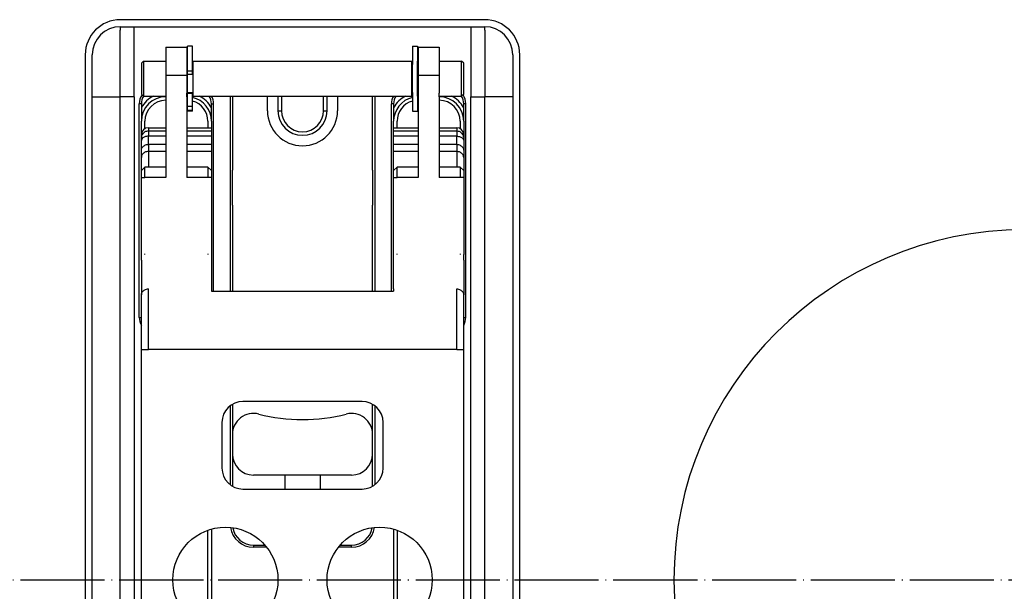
# Model space of a CAD drawing. Extents: x -1763 to 4575, y -3429 to 1051.
# Tile 39 of 174: x -143 to -3, y -1723 to -1642. Entities that reach past the tile are written whole.
import ezdxf

# ---------------------------------------------------------------- set-up
doc = ezdxf.new("R2010")
doc.units = 0
doc.linetypes.add('DOT_CENTER', pattern=[14, 12, -1, 0, -1])
doc.layers.get('0').update_dxf_attribs({"linetype": 'CONTINUOUS'})
doc.layers.add('1', color=7, linetype='CONTINUOUS')

# ---------------------------------------------------------------- blocks, each defined once
blk = doc.blocks.new('HEADPLATE_TSK', base_point=(-401.37, -2707.76))
at = {"layer": '1', "color": 1, "linetype": 'DOT_CENTER'}
blk.add_line((348.15, -1721.88), (-238.12, -1721.88), dxfattribs=at)
blk = doc.blocks.new('DOWEL_PIN_5X22DIN6325__668', base_point=(-93, -1668.38))
at = {"color": 1, "linetype": 'CONTINUOUS'}
blk.add_line((-93, -1663.38), (-93, -1668.38), dxfattribs=at)
blk = doc.blocks.new('NEEDLE_BEARING_0509_2__669', base_point=(-80.5, -1669.38))
at = {"color": 1, "linetype": 'CONTINUOUS'}
for p, q in [((-89.5, -1664.42), (-89.5, -1662.92)), ((-80.5, -1662.92), (-80.5, -1664.42))]:
    blk.add_line(p, q, dxfattribs=at)
blk = doc.blocks.new('DOWEL_PIN_5X22DIN6325__670', base_point=(-113, -1668.38))
at = {"color": 1, "linetype": 'CONTINUOUS'}
blk.add_line((-113, -1668.38), (-113, -1663.38), dxfattribs=at)
blk = doc.blocks.new('NEEDLE_BEARING_0509_4__674', base_point=(-116.5, -1669.38))
at = {"color": 1, "linetype": 'CONTINUOUS'}
for p, q in [((-125.5, -1664.42), (-125.5, -1662.92)), ((-116.5, -1662.92), (-116.5, -1664.42))]:
    blk.add_line(p, q, dxfattribs=at)
blk = doc.blocks.new('BEARING_PARTS__676', base_point=(-80.5, -1781.38))
for name, p in [('NEEDLE_BEARING_0509_4__674', (-116.5, -1669.38)), ('DOWEL_PIN_5X22DIN6325__670', (-113, -1668.38)), ('DOWEL_PIN_5X22DIN6325__668', (-93, -1668.38)), ('NEEDLE_BEARING_0509_2__669', (-80.5, -1669.38))]:
    blk.add_blockref(name, p)
blk = doc.blocks.new('PLATE_E7018-27702__677', base_point=(-73, -1800.88))
at = {"color": 1, "linetype": 'CONTINUOUS'}
for p, q in [((-129, -1642.88), (-129, -1643.38)), ((-129, -1642.88), (-127, -1642.88)), ((-127, -1642.88), (-79, -1642.88)), ((-79, -1642.88), (-77, -1642.88)), ((-77, -1643.38), (-77, -1642.88)), ((-133, -1652.88), (-133, -1646.88)), ((-73, -1646.88), (-73, -1652.88)), ((-122.5, -1652.38), (-122.5, -1652.88)), ((-119.5, -1652.88), (-119.5, -1652.38)), ((-86.5, -1652.38), (-86.5, -1652.88)), ((-83.5, -1652.88), (-83.5, -1652.38)), ((-133, -1663.38), (-133, -1652.88)), ((-73, -1652.88), (-73, -1663.38)), ((-126, -1658.3), (-126, -1656.38)), ((-125.5, -1657.44), (-125.5, -1656.38)), ((-116.5, -1656.38), (-116.5, -1657.3)), ((-116, -1656.38), (-116, -1657.3)), ((-90, -1657.3), (-90, -1656.38)), ((-89.5, -1657.3), (-89.5, -1656.38)), ((-80.5, -1656.38), (-80.5, -1657.44)), ((-80, -1656.38), (-80, -1658.3)), ((-116, -1657.3), (-116, -1657.79)), ((-116, -1657.79), (-116, -1658.52)), ((-90, -1657.79), (-90, -1657.3)), ((-90, -1658.52), (-90, -1657.79)), ((-126, -1658.71), (-126, -1658.3)), ((-126, -1659.12), (-126, -1658.71)), ((-126, -1660.55), (-126, -1659.12)), ((-116, -1658.52), (-116, -1659.69)), ((-90, -1659.69), (-90, -1658.52)), ((-80, -1658.3), (-80, -1658.71)), ((-80, -1658.71), (-80, -1659.12)), ((-80, -1659.12), (-80, -1660.55)), ((-126, -1661.55), (-126, -1660.55)), ((-116, -1659.69), (-116, -1660.69)), ((-116, -1660.69), (-116, -1663.42)), ((-90, -1660.69), (-90, -1659.69)), ((-90, -1663.42), (-90, -1660.69)), ((-80, -1660.55), (-80, -1661.55)), ((-126, -1663.42), (-126, -1661.55)), ((-80, -1661.55), (-80, -1663.42)), ((-133, -1665.38), (-133, -1663.38)), ((-126, -1664.42), (-126, -1663.42)), ((-125.5, -1664.42), (-125.5, -1662.92)), ((-116.5, -1662.92), (-116.5, -1664.42)), ((-116, -1663.42), (-116, -1664.42)), ((-90, -1664.42), (-90, -1663.42)), ((-89.5, -1664.42), (-89.5, -1662.92)), ((-80.5, -1662.92), (-80.5, -1664.42)), ((-80, -1663.42), (-80, -1664.42)), ((-73, -1663.38), (-73, -1665.38)), ((-126, -1668.38), (-126, -1664.42)), ((-116, -1664.42), (-116, -1668.88)), ((-90, -1668.88), (-90, -1664.42)), ((-80, -1664.42), (-80, -1668.38)), ((-133, -1665.88), (-133, -1665.38)), ((-133, -1666.38), (-133, -1665.88)), ((-133, -1668.38), (-133, -1666.38)), ((-73, -1665.38), (-73, -1665.88)), ((-73, -1665.88), (-73, -1666.38)), ((-73, -1666.38), (-73, -1668.38)), ((-133, -1694.88), (-133, -1668.38)), ((-126, -1669.38), (-126, -1668.38)), ((-116, -1668.88), (-116, -1669.88)), ((-90, -1669.88), (-90, -1668.88)), ((-80, -1668.38), (-80, -1669.38)), ((-73, -1668.38), (-73, -1694.88)), ((-126, -1675.29), (-126, -1669.38)), ((-116, -1669.88), (-116, -1675.29)), ((-90, -1675.29), (-90, -1669.88)), ((-80, -1669.38), (-80, -1675.29)), ((-126, -1675.38), (-126, -1675.29)), ((-125.5, -1675.38), (-125.5, -1675.29)), ((-116.5, -1675.29), (-116.5, -1675.38)), ((-116, -1675.29), (-116, -1675.34)), ((-116, -1675.34), (-116, -1675.38)), ((-90, -1675.34), (-90, -1675.29)), ((-90, -1675.38), (-90, -1675.34)), ((-89.5, -1675.38), (-89.5, -1675.29)), ((-80.5, -1675.29), (-80.5, -1675.38)), ((-80, -1675.29), (-80, -1675.38)), ((-133, -1696.88), (-133, -1694.88)), ((-73, -1694.88), (-73, -1696.88)), ((-133, -1697.88), (-133, -1696.88)), ((-73, -1696.88), (-73, -1697.88)), ((-133, -1699.88), (-133, -1697.88)), ((-73, -1697.88), (-73, -1699.88)), ((-133, -1743.88), (-133, -1699.88)), ((-73, -1699.88), (-73, -1743.88))]:
    blk.add_line(p, q, dxfattribs=at)
for centre, radius, start, end in [((-129, -1646.88), 4, 90, 180), ((-77, -1646.88), 4, 0, 90), ((-122.5, -1656.38), 4, 116.2187, 151.045), ((-122.5, -1656.38), 3.5, 90, 180), ((-122.5, -1656.38), 3, 90, 180), ((-119.5, -1656.38), 3.5, 88.3628, 90), ((-119.5, -1656.38), 3, 88.0898, 90), ((-119.5, -1656.38), 4, 76.9971, 78.463), ((-119.5, -1656.38), 3.5, 0, 76.787), ((-119.5, -1656.38), 3, 0, 74.534), ((-119.5, -1656.38), 4, 28.955, 63.7813), ((-86.5, -1656.38), 4, 116.2187, 151.045), ((-86.5, -1656.38), 3.5, 103.213, 180), ((-86.5, -1656.38), 3, 105.466, 180), ((-86.5, -1656.38), 4, 101.537, 103.0029), ((-86.5, -1656.38), 3.5, 90, 91.6372), ((-86.5, -1656.38), 3, 90, 91.9102), ((-83.5, -1656.38), 3.5, 0, 90), ((-83.5, -1656.38), 3, 0, 90), ((-83.5, -1656.38), 4, 28.955, 63.7813)]:
    blk.add_arc(centre, radius, start, end, dxfattribs=at)
blk = doc.blocks.new('PLATE_ASSY_E7018-67702_678', base_point=(-73, -1800.88))
for name, p in [('PLATE_E7018-27702__677', (-73, -1800.88)), ('BEARING_PARTS__676', (-80.5, -1781.38))]:
    blk.add_blockref(name, p)
blk = doc.blocks.new('DOWEL_PIN_5X50_DIN6325_679', base_point=(-100.5, -1736.88))
at = {"color": 1, "linetype": 'CONTINUOUS'}
for p, q in [((-105.5, -1706.88), (-105.5, -1708.88)), ((-100.5, -1706.88), (-100.5, -1708.88)), ((-105.5, -1734.79), (-105.5, -1736.88)), ((-100.5, -1734.79), (-100.5, -1736.88))]:
    blk.add_line(p, q, dxfattribs=at)
blk = doc.blocks.new('LATCH_E7018-21201_2__680', base_point=(-93, -1706.88))
at = {"color": 1, "linetype": 'CONTINUOUS'}
for p, q in [((-113, -1652.79), (-113, -1655.87)), ((-108, -1654.88), (-108, -1652.79)), ((-106.5, -1652.79), (-106.5, -1654.88)), ((-106, -1652.79), (-106, -1654.88)), ((-100, -1654.88), (-100, -1652.79)), ((-99.5, -1654.88), (-99.5, -1652.79)), ((-98, -1652.79), (-98, -1654.88)), ((-93, -1655.97), (-93, -1652.79)), ((-106.5, -1654.88), (-106, -1654.88)), ((-100, -1654.88), (-99.5, -1654.88)), ((-113, -1655.87), (-113, -1663.38)), ((-93, -1663.38), (-93, -1655.97)), ((-113, -1668.38), (-113, -1663.38)), ((-93, -1663.38), (-93, -1668.38)), ((-113, -1668.38), (-113, -1680.62)), ((-93, -1680.62), (-93, -1668.38)), ((-113, -1696.78), (-113, -1697.38)), ((-93, -1697.88), (-93, -1696.78)), ((-113, -1697.38), (-113, -1701.08)), ((-93, -1701.08), (-93, -1697.88)), ((-113, -1701.08), (-113, -1703.88)), ((-93, -1703.88), (-93, -1701.08)), ((-96, -1706.88), (-110, -1706.88))]:
    blk.add_line(p, q, dxfattribs=at)
for centre, radius, start, end in [((-103, -1654.88), 5, 180, 0), ((-103, -1654.88), 3.5, 180, 0), ((-103, -1654.88), 3, 180, 0), ((-110, -1701.08), 3, 75.5225, 180), ((-103, -1673.97), 25, -104.4775, -90), ((-103, -1673.97), 25, -90, -75.5225), ((-96, -1701.08), 3, 0, 104.4775), ((-110, -1703.88), 3, 180, -90), ((-96, -1703.88), 3, -90, 0)]:
    blk.add_arc(centre, radius, start, end, dxfattribs=at)
blk = doc.blocks.new('LOCK_ASSY__682', base_point=(-93, -1794.88))
for name, p in [('LATCH_E7018-21201_2__680', (-93, -1706.88)), ('DOWEL_PIN_5X50_DIN6325_679', (-100.5, -1736.88))]:
    blk.add_blockref(name, p)
blk = doc.blocks.new('LEVER_E7018-25001__683', base_point=(-80, -1766.12))
at = {"color": 1, "linetype": 'CONTINUOUS'}
for p, q in [((-125, -1657.3), (-122.5, -1657.3)), ((-125, -1657.3), (-125, -1657.79)), ((-122.5, -1657.79), (-125, -1657.79)), ((-125, -1657.79), (-125, -1658.52)), ((-119.5, -1657.3), (-116, -1657.3)), ((-116, -1657.79), (-119.5, -1657.79)), ((-116, -1657.3), (-116, -1657.79)), ((-116, -1657.79), (-116, -1658.52)), ((-90, -1657.79), (-90, -1657.3)), ((-90, -1657.3), (-86.5, -1657.3)), ((-90, -1658.52), (-90, -1657.79)), ((-86.5, -1657.79), (-90, -1657.79)), ((-83.5, -1657.3), (-81, -1657.3)), ((-81, -1657.79), (-83.5, -1657.79)), ((-81, -1657.3), (-81, -1657.79)), ((-81, -1657.79), (-81, -1658.52)), ((-126, -1658.71), (-126, -1658.3)), ((-126, -1659.12), (-126, -1658.71)), ((-126, -1660.55), (-126, -1659.12)), ((-122.5, -1658.52), (-125, -1658.52)), ((-125, -1659.69), (-125, -1658.52)), ((-116, -1658.52), (-119.5, -1658.52)), ((-116, -1658.52), (-116, -1659.69)), ((-90, -1659.69), (-90, -1658.52)), ((-86.5, -1658.52), (-90, -1658.52)), ((-81, -1658.52), (-83.5, -1658.52)), ((-81, -1659.69), (-81, -1658.52)), ((-80, -1658.3), (-80, -1658.71)), ((-80, -1658.71), (-80, -1659.12)), ((-80, -1659.12), (-80, -1660.55)), ((-126, -1661.55), (-126, -1660.55)), ((-122.5, -1659.69), (-125, -1659.69)), ((-125, -1659.69), (-125, -1660.69)), ((-122.5, -1660.69), (-125, -1660.69)), ((-125, -1660.69), (-125, -1662.92)), ((-116, -1659.69), (-119.5, -1659.69)), ((-116, -1660.69), (-119.5, -1660.69)), ((-116, -1659.69), (-116, -1660.69)), ((-116, -1660.69), (-116, -1663.42)), ((-90, -1660.69), (-90, -1659.69)), ((-86.5, -1659.69), (-90, -1659.69)), ((-90, -1663.42), (-90, -1660.69)), ((-86.5, -1660.69), (-90, -1660.69)), ((-81, -1659.69), (-83.5, -1659.69)), ((-81, -1660.69), (-83.5, -1660.69)), ((-81, -1659.69), (-81, -1660.69)), ((-81, -1660.69), (-81, -1662.92)), ((-80, -1660.55), (-80, -1661.55)), ((-126, -1663.42), (-126, -1661.55)), ((-80, -1661.55), (-80, -1663.42)), ((-126, -1664.42), (-126, -1663.42)), ((-116, -1663.42), (-116, -1664.42)), ((-90, -1664.42), (-90, -1663.42)), ((-80, -1663.42), (-80, -1664.42)), ((-126, -1668.38), (-126, -1664.42)), ((-116, -1664.42), (-116, -1668.88)), ((-90, -1668.88), (-90, -1664.42)), ((-80, -1664.42), (-80, -1668.38)), ((-126, -1669.38), (-126, -1668.38)), ((-116, -1668.88), (-116, -1669.88)), ((-90, -1669.88), (-90, -1668.88)), ((-80, -1668.38), (-80, -1669.38)), ((-126, -1675.29), (-126, -1669.38)), ((-116, -1669.88), (-116, -1675.29)), ((-90, -1675.29), (-90, -1669.88)), ((-80, -1669.38), (-80, -1675.29)), ((-126, -1675.38), (-126, -1675.29)), ((-126, -1676.21), (-126, -1675.38)), ((-126, -1676.21), (-126, -1681.18)), ((-116, -1675.29), (-116, -1675.34)), ((-116, -1675.34), (-116, -1675.38)), ((-116, -1675.38), (-116, -1680.31)), ((-90, -1675.34), (-90, -1675.29)), ((-90, -1675.38), (-90, -1675.34)), ((-90, -1680.31), (-90, -1675.38)), ((-80, -1675.29), (-80, -1675.38)), ((-80, -1676.21), (-80, -1675.38)), ((-80, -1676.21), (-80, -1681.18)), ((-125, -1688.97), (-125, -1680.31)), ((-116, -1680.31), (-116, -1680.62)), ((-90, -1680.31), (-90, -1680.62)), ((-81, -1688.97), (-81, -1680.31)), ((-126, -1684.38), (-126, -1681.18)), ((-116, -1680.62), (-90, -1680.62)), ((-80, -1684.38), (-80, -1681.18)), ((-126, -1688.97), (-126, -1684.38)), ((-80, -1688.97), (-80, -1684.38)), ((-126, -1688.97), (-125, -1688.97)), ((-126, -1737.29), (-126, -1688.97)), ((-81, -1688.97), (-125, -1688.97)), ((-81, -1688.97), (-80, -1688.97)), ((-80, -1737.29), (-80, -1688.97)), ((-94.5, -1696.38), (-111.5, -1696.38)), ((-114.5, -1699.38), (-114.5, -1705.88)), ((-91.5, -1705.88), (-91.5, -1699.38)), ((-111.5, -1708.88), (-94.5, -1708.88)), ((-111.5, -1734.79), (-94.5, -1734.79)), ((-126, -1748.16), (-126, -1737.29)), ((-114.5, -1737.79), (-114.5, -1744.29)), ((-91.5, -1744.29), (-91.5, -1737.79)), ((-80, -1748.16), (-80, -1737.29)), ((-111.5, -1747.29), (-94.5, -1747.29)), ((-126, -1749.16), (-126, -1748.16)), ((-126, -1754.12), (-126, -1749.16)), ((-80, -1749.16), (-80, -1748.16)), ((-80, -1754.12), (-80, -1749.16)), ((-114, -1766.12), (-92, -1766.12))]:
    blk.add_line(p, q, dxfattribs=at)
for centre in [(-114, -1721.83), (-92, -1721.83)]:
    blk.add_circle(centre, 7.5, dxfattribs=at)
for centre, radius, start, end in [((-125, -1658.3), 1, 90, 180), ((-81, -1658.3), 1, 0, 90), ((-111.5, -1699.38), 3, 90, 180), ((-94.5, -1699.38), 3, 0, 90), ((-111.5, -1705.88), 3, 180, -90), ((-94.5, -1705.88), 3, -90, 0), ((-111.5, -1737.79), 3, 90, 180), ((-94.5, -1737.79), 3, 0, 90), ((-111.5, -1744.29), 3, 180, -90), ((-94.5, -1744.29), 3, -90, 0), ((-114, -1754.12), 12, 180, -90), ((-92, -1754.12), 12, -90, 0)]:
    blk.add_arc(centre, radius, start, end, dxfattribs=at)
for points in [[(-125, -1657.79), (-125.18, -1657.79), (-125.35, -1657.83), (-125.65, -1657.99), (-125.78, -1658.11), (-125.95, -1658.39), (-126, -1658.55), (-126, -1658.71)], [(-80, -1658.71), (-80, -1658.55), (-80.05, -1658.39), (-80.22, -1658.11), (-80.35, -1657.99), (-80.65, -1657.83), (-80.82, -1657.79), (-81, -1657.79)], [(-125, -1658.52), (-125.18, -1658.52), (-125.35, -1658.54), (-125.65, -1658.65), (-125.78, -1658.73), (-125.95, -1658.91), (-126, -1659.02), (-126, -1659.12)], [(-81, -1658.52), (-80.82, -1658.52), (-80.65, -1658.54), (-80.35, -1658.65), (-80.22, -1658.73), (-80.05, -1658.91), (-80, -1659.02), (-80, -1659.12)], [(-126, -1660.55), (-126, -1660.4), (-125.95, -1660.25), (-125.78, -1659.99), (-125.65, -1659.88), (-125.35, -1659.73), (-125.18, -1659.69), (-125, -1659.69)], [(-125, -1660.69), (-125.18, -1660.69), (-125.35, -1660.73), (-125.65, -1660.88), (-125.78, -1660.99), (-125.95, -1661.25), (-126, -1661.4), (-126, -1661.55)], [(-81, -1659.69), (-80.82, -1659.69), (-80.65, -1659.73), (-80.35, -1659.88), (-80.22, -1659.99), (-80.05, -1660.25), (-80, -1660.4), (-80, -1660.55)], [(-80, -1661.55), (-80, -1661.4), (-80.05, -1661.25), (-80.22, -1660.99), (-80.35, -1660.88), (-80.65, -1660.73), (-80.82, -1660.69), (-81, -1660.69)], [(-126, -1681.18), (-126, -1681.03), (-125.95, -1680.88), (-125.78, -1680.61), (-125.65, -1680.5), (-125.35, -1680.35), (-125.18, -1680.31), (-125, -1680.31)], [(-81, -1680.31), (-80.82, -1680.31), (-80.65, -1680.35), (-80.35, -1680.5), (-80.22, -1680.61), (-80.05, -1680.88), (-80, -1681.03), (-80, -1681.18)]]:
    blk.add_open_spline(points, degree=3, knots=[0, 0, 0, 0, 1, 1, 2, 2, 3, 3, 3, 3], dxfattribs=at)
blk = doc.blocks.new('PIN_E7018-23702_2__684', base_point=(-80, -1652.79))
at = {"color": 1, "linetype": 'CONTINUOUS'}
for p, q in [((-126, -1648.09), (-125.7, -1647.79)), ((-126, -1648.09), (-126, -1652.49)), ((-125.7, -1647.79), (-125.7, -1652.79)), ((-125.7, -1647.79), (-122.5, -1647.79)), ((-119.5, -1647.79), (-119.4, -1647.79)), ((-119.4, -1648.29), (-119.4, -1647.79)), ((-118.6, -1648.29), (-118.6, -1647.79)), ((-118.6, -1647.79), (-87.4, -1647.79)), ((-87.4, -1648.29), (-87.4, -1647.79)), ((-86.6, -1647.79), (-86.5, -1647.79)), ((-86.6, -1647.85), (-86.6, -1647.79)), ((-86.6, -1648.03), (-86.6, -1647.85)), ((-86.6, -1648.13), (-86.6, -1648.03)), ((-86.6, -1648.29), (-86.6, -1648.13)), ((-83.5, -1647.79), (-80.3, -1647.79)), ((-80, -1648.09), (-80.3, -1647.79)), ((-80.3, -1652.79), (-80.3, -1647.79)), ((-80, -1652.49), (-80, -1648.09)), ((-119.4, -1648.31), (-119.4, -1648.29)), ((-119.4, -1648.61), (-119.4, -1648.31)), ((-119.4, -1648.88), (-119.4, -1648.61)), ((-119.4, -1649.13), (-119.4, -1648.88)), ((-119.4, -1649.23), (-119.4, -1649.13)), ((-119.4, -1649.26), (-119.4, -1649.23)), ((-119.4, -1649.37), (-119.4, -1649.26)), ((-119.4, -1649.38), (-119.4, -1649.37)), ((-119.4, -1649.54), (-119.4, -1649.38)), ((-119.4, -1649.72), (-119.4, -1649.54)), ((-118.7, -1648.29), (-118.6, -1648.29)), ((-118.6, -1652.29), (-118.6, -1648.29)), ((-87.4, -1648.29), (-87.3, -1648.29)), ((-87.4, -1652.29), (-87.4, -1648.29)), ((-86.6, -1648.32), (-86.6, -1648.29)), ((-86.6, -1648.6), (-86.6, -1648.32)), ((-86.6, -1648.64), (-86.6, -1648.6)), ((-86.6, -1651.94), (-86.6, -1648.64)), ((-119.4, -1651.72), (-119.4, -1649.72)), ((-119.4, -1651.78), (-119.4, -1651.72)), ((-119.4, -1651.81), (-119.4, -1651.78)), ((-119.4, -1651.91), (-119.4, -1651.81)), ((-119.4, -1652.29), (-119.4, -1651.91)), ((-119.4, -1652.29), (-118.6, -1652.29)), ((-119.4, -1652.43), (-119.4, -1652.29)), ((-119.4, -1652.29), (-119.4, -1652.29)), ((-118.6, -1652.79), (-118.6, -1652.29)), ((-87.4, -1652.29), (-87.3, -1652.29)), ((-87.4, -1652.79), (-87.4, -1652.29)), ((-86.6, -1651.98), (-86.6, -1651.94)), ((-86.6, -1652.27), (-86.6, -1651.98)), ((-86.6, -1652.29), (-86.6, -1652.27)), ((-86.6, -1652.45), (-86.6, -1652.29)), ((-126, -1652.49), (-125.7, -1652.79)), ((-125.7, -1652.79), (-122.5, -1652.79)), ((-119.5, -1652.79), (-119.4, -1652.79)), ((-119.4, -1652.79), (-119.4, -1652.43)), ((-118.6, -1652.79), (-87.4, -1652.79)), ((-86.6, -1652.55), (-86.6, -1652.45)), ((-86.6, -1652.73), (-86.6, -1652.55)), ((-86.6, -1652.79), (-86.6, -1652.73)), ((-86.6, -1652.79), (-86.5, -1652.79)), ((-83.5, -1652.79), (-80.3, -1652.79)), ((-80, -1652.49), (-80.3, -1652.79))]:
    blk.add_line(p, q, dxfattribs=at)
blk = doc.blocks.new('RETAIN_RING_DIN6799-4__689', base_point=(-118.7, -1654.94))
at = {"color": 1, "linetype": 'CONTINUOUS'}
for p, q in [((-118.7, -1645.64), (-119.4, -1645.64)), ((-119.4, -1647.79), (-119.4, -1645.64)), ((-118.7, -1648.29), (-118.7, -1645.64)), ((-119.4, -1648.29), (-119.4, -1647.79)), ((-119.4, -1648.31), (-119.4, -1648.29)), ((-119.4, -1648.61), (-119.4, -1648.31)), ((-119.4, -1648.88), (-119.4, -1648.61)), ((-119.4, -1649.13), (-119.4, -1648.88)), ((-119.4, -1649.23), (-119.4, -1649.13)), ((-118.7, -1649.23), (-119.4, -1649.23)), ((-119.4, -1649.26), (-119.4, -1649.23)), ((-119.4, -1649.37), (-119.4, -1649.26)), ((-119.4, -1649.38), (-119.4, -1649.37)), ((-119.4, -1649.54), (-119.4, -1649.38)), ((-119.4, -1649.72), (-119.4, -1649.54)), ((-118.7, -1649.23), (-118.7, -1648.29)), ((-118.7, -1649.72), (-118.7, -1649.23)), ((-118.7, -1649.72), (-119.4, -1649.72)), ((-119.4, -1651.72), (-119.4, -1649.72)), ((-119.4, -1651.78), (-119.4, -1651.72)), ((-119.4, -1651.81), (-119.4, -1651.78)), ((-119.4, -1651.91), (-119.4, -1651.81)), ((-119.4, -1652.29), (-119.4, -1651.91)), ((-119.4, -1652.43), (-119.4, -1652.29)), ((-119.4, -1652.29), (-119.4, -1652.29)), ((-118.7, -1652.43), (-118.7, -1652.29)), ((-118.7, -1652.43), (-119.4, -1652.43)), ((-119.4, -1652.79), (-119.4, -1652.43)), ((-119.4, -1654.29), (-119.4, -1652.79)), ((-118.7, -1654.29), (-118.7, -1652.43)), ((-119.4, -1654.86), (-119.4, -1654.29)), ((-118.7, -1654.29), (-119.4, -1654.29)), ((-119.4, -1654.94), (-119.4, -1654.86)), ((-118.7, -1654.86), (-119.4, -1654.86)), ((-118.7, -1654.94), (-119.4, -1654.94)), ((-118.7, -1654.86), (-118.7, -1654.29)), ((-118.7, -1654.94), (-118.7, -1654.86))]:
    blk.add_line(p, q, dxfattribs=at)
blk = doc.blocks.new('RAIL_E7018-23701_1__690', base_point=(-80, -1766.79))
at = {"color": 1, "linetype": 'CONTINUOUS'}
for p, q in [((-86.5, -1645.79), (-86.5, -1649.79)), ((-86.5, -1645.79), (-83.5, -1645.79)), ((-83.5, -1645.79), (-83.5, -1649.79)), ((-86.5, -1649.79), (-83.5, -1649.79)), ((-86.5, -1649.79), (-86.5, -1652.38)), ((-83.5, -1649.79), (-83.5, -1652.38)), ((-86.5, -1652.38), (-86.5, -1652.88)), ((-83.5, -1652.88), (-83.5, -1652.38)), ((-86.5, -1652.88), (-86.5, -1653.38)), ((-86.5, -1653.38), (-86.5, -1662.92)), ((-83.5, -1652.88), (-83.5, -1653.38)), ((-83.5, -1653.38), (-83.5, -1662.92)), ((-90, -1663.42), (-89.5, -1662.92)), ((-90, -1664.42), (-90, -1663.42)), ((-89.5, -1664.42), (-89.5, -1662.92)), ((-86.5, -1662.92), (-89.5, -1662.92)), ((-86.5, -1662.92), (-86.5, -1664.42)), ((-83.5, -1662.92), (-83.5, -1664.42)), ((-80.5, -1662.92), (-83.5, -1662.92)), ((-80, -1663.42), (-80.5, -1662.92)), ((-80.5, -1662.92), (-80.5, -1664.42)), ((-80, -1663.42), (-80, -1664.42)), ((-90, -1664.42), (-89.5, -1664.42)), ((-90, -1668.88), (-90, -1664.42)), ((-86.5, -1664.42), (-89.5, -1664.42)), ((-80.5, -1664.42), (-83.5, -1664.42)), ((-80, -1664.42), (-80.5, -1664.42)), ((-80, -1664.42), (-80, -1668.38)), ((-90, -1669.88), (-90, -1668.88)), ((-80, -1668.38), (-80, -1669.38)), ((-90, -1675.29), (-90, -1669.88)), ((-80, -1669.38), (-80, -1675.29)), ((-90, -1675.34), (-90, -1675.29)), ((-90, -1675.38), (-90, -1675.34)), ((-90, -1680.31), (-90, -1675.38)), ((-80.5, -1675.29), (-80.5, -1675.38)), ((-80, -1675.29), (-80, -1675.38)), ((-80, -1676.21), (-80, -1675.38)), ((-80, -1676.21), (-80, -1681.18)), ((-90, -1680.31), (-90, -1680.62)), ((-80, -1684.38), (-80, -1681.18)), ((-80, -1688.97), (-80, -1684.38)), ((-80, -1737.29), (-80, -1688.97)), ((-90, -1714.61), (-90, -1729.06)), ((-89.5, -1714.76), (-89.5, -1728.9)), ((-80, -1748.16), (-80, -1737.29)), ((-80, -1749.16), (-80, -1748.16)), ((-83.7, -1762.79), (-83.5, -1762.79)), ((-83.5, -1762.59), (-83.5, -1762.79)), ((-83.5, -1762.79), (-83.5, -1764.38)), ((-86.5, -1764.79), (-86.5, -1764.88)), ((-83.5, -1764.88), (-83.5, -1764.38)), ((-86.5, -1764.88), (-86.5, -1765.38)), ((-86.5, -1765.38), (-86.5, -1766.79)), ((-83.5, -1764.88), (-83.5, -1765.38)), ((-83.5, -1765.38), (-83.5, -1766.79)), ((-86.5, -1766.79), (-83.5, -1766.79))]:
    blk.add_line(p, q, dxfattribs=at)
blk = doc.blocks.new('RAIL_E7018-23701_2__691', base_point=(-116, -1766.79))
at = {"color": 1, "linetype": 'CONTINUOUS'}
for p, q in [((-122.5, -1645.79), (-119.5, -1645.79)), ((-122.5, -1645.79), (-122.5, -1649.79)), ((-119.5, -1645.79), (-119.5, -1649.79)), ((-122.5, -1649.79), (-122.5, -1652.38)), ((-122.5, -1649.79), (-119.5, -1649.79)), ((-119.5, -1649.79), (-119.5, -1652.38)), ((-122.5, -1652.38), (-122.5, -1652.88)), ((-119.5, -1652.88), (-119.5, -1652.38)), ((-122.5, -1652.88), (-122.5, -1653.38)), ((-122.5, -1653.38), (-122.5, -1662.92)), ((-119.5, -1652.88), (-119.5, -1653.38)), ((-119.5, -1653.38), (-119.5, -1662.92)), ((-126, -1663.42), (-125.5, -1662.92)), ((-126, -1664.42), (-126, -1663.42)), ((-125.5, -1664.42), (-125.5, -1662.92)), ((-122.5, -1662.92), (-125.5, -1662.92)), ((-122.5, -1662.92), (-122.5, -1664.42)), ((-116.5, -1662.92), (-119.5, -1662.92)), ((-119.5, -1662.92), (-119.5, -1664.42)), ((-116, -1663.42), (-116.5, -1662.92)), ((-116.5, -1662.92), (-116.5, -1664.42)), ((-116, -1663.42), (-116, -1664.42)), ((-126, -1668.38), (-126, -1664.42)), ((-126, -1664.42), (-125.5, -1664.42)), ((-122.5, -1664.42), (-125.5, -1664.42)), ((-116.5, -1664.42), (-119.5, -1664.42)), ((-116, -1664.42), (-116.5, -1664.42)), ((-116, -1664.42), (-116, -1668.88)), ((-126, -1669.38), (-126, -1668.38)), ((-116, -1668.88), (-116, -1669.88)), ((-126, -1675.29), (-126, -1669.38)), ((-116, -1669.88), (-116, -1675.29)), ((-126, -1675.38), (-126, -1675.29)), ((-126, -1676.21), (-126, -1675.38)), ((-126, -1676.21), (-126, -1681.18)), ((-125.5, -1675.38), (-125.5, -1675.29)), ((-116.5, -1675.29), (-116.5, -1675.38)), ((-116, -1675.29), (-116, -1675.34)), ((-116, -1675.34), (-116, -1675.38)), ((-116, -1675.38), (-116, -1680.31)), ((-116, -1680.31), (-116, -1680.62)), ((-126, -1684.38), (-126, -1681.18)), ((-126, -1688.97), (-126, -1684.38)), ((-126, -1737.29), (-126, -1688.97)), ((-116.5, -1728.9), (-116.5, -1714.76)), ((-116, -1714.61), (-116, -1729.06)), ((-126, -1748.16), (-126, -1737.29)), ((-126, -1749.16), (-126, -1748.16)), ((-122.5, -1762.59), (-122.5, -1762.79)), ((-122.5, -1762.79), (-122.3, -1762.79)), ((-122.5, -1762.79), (-122.5, -1764.38)), ((-122.5, -1764.38), (-122.5, -1764.88)), ((-119.5, -1764.88), (-119.5, -1764.79)), ((-122.5, -1764.88), (-122.5, -1765.38)), ((-122.5, -1765.38), (-122.5, -1766.79)), ((-119.5, -1764.88), (-119.5, -1765.38)), ((-119.5, -1765.38), (-119.5, -1766.79)), ((-122.5, -1766.79), (-119.5, -1766.79))]:
    blk.add_line(p, q, dxfattribs=at)
blk = doc.blocks.new('RETAIN_RING_DIN6799-4__692', base_point=(-86.6, -1654.94))
at = {"color": 1, "linetype": 'CONTINUOUS'}
for p, q in [((-87.3, -1645.64), (-86.6, -1645.64)), ((-87.3, -1645.64), (-87.3, -1648.29)), ((-86.6, -1645.64), (-86.6, -1647.79)), ((-86.6, -1647.85), (-86.6, -1647.79)), ((-86.6, -1648.03), (-86.6, -1647.85)), ((-86.6, -1648.13), (-86.6, -1648.03)), ((-86.6, -1648.29), (-86.6, -1648.13)), ((-87.3, -1652.29), (-87.3, -1648.29)), ((-86.6, -1648.32), (-86.6, -1648.29)), ((-86.6, -1648.6), (-86.6, -1648.32)), ((-86.6, -1648.64), (-86.6, -1648.6)), ((-86.6, -1651.94), (-86.6, -1648.64)), ((-87.3, -1652.29), (-87.3, -1654.94)), ((-86.6, -1651.98), (-86.6, -1651.94)), ((-86.6, -1652.27), (-86.6, -1651.98)), ((-86.6, -1652.29), (-86.6, -1652.27)), ((-86.6, -1652.45), (-86.6, -1652.29)), ((-86.6, -1652.55), (-86.6, -1652.45)), ((-86.6, -1652.73), (-86.6, -1652.55)), ((-86.6, -1652.79), (-86.6, -1652.73)), ((-86.6, -1652.79), (-86.6, -1654.94)), ((-87.3, -1654.94), (-86.6, -1654.94))]:
    blk.add_line(p, q, dxfattribs=at)
blk = doc.blocks.new('CLAMP_ASSY__693', base_point=(-80, -1787.09))
for name, p in [('RAIL_E7018-23701_2__691', (-116, -1766.79)), ('RETAIN_RING_DIN6799-4__689', (-118.7, -1654.94)), ('RAIL_E7018-23701_1__690', (-80, -1766.79)), ('RETAIN_RING_DIN6799-4__692', (-86.6, -1654.94)), ('PIN_E7018-23702_2__684', (-80, -1652.79)), ('LEVER_E7018-25001__683', (-80, -1766.12))]:
    blk.add_blockref(name, p)
blk = doc.blocks.new('PIN_E7018-23703_5__694', base_point=(-129, -1668.38))
at = {"color": 1, "linetype": 'CONTINUOUS'}
for p, q in [((-133, -1665.38), (-133, -1663.38)), ((-129, -1663.88), (-129, -1663.38)), ((-129, -1667.88), (-129, -1663.88)), ((-133, -1668.38), (-133, -1666.38)), ((-129, -1668.32), (-129, -1667.88)), ((-129, -1668.38), (-129, -1668.32))]:
    blk.add_line(p, q, dxfattribs=at)
blk = doc.blocks.new('PIN_E7018-23703_6__697', base_point=(-109.5, -1699.88))
at = {"color": 1, "linetype": 'CONTINUOUS'}
for p, q in [((-133, -1696.88), (-133, -1694.88)), ((-129, -1695.38), (-129, -1694.88)), ((-129, -1699.38), (-129, -1695.38)), ((-133, -1699.88), (-133, -1697.88)), ((-129, -1699.82), (-129, -1699.38)), ((-129, -1699.88), (-129, -1699.82))]:
    blk.add_line(p, q, dxfattribs=at)
blk = doc.blocks.new('PIN_E7018-23703_4__698', base_point=(-73, -1668.38))
at = {"color": 1, "linetype": 'CONTINUOUS'}
for p, q in [((-77, -1663.88), (-77, -1663.38)), ((-73, -1663.38), (-73, -1665.38)), ((-77, -1667.88), (-77, -1663.88)), ((-73, -1666.38), (-73, -1668.38)), ((-77, -1668.38), (-77, -1667.88))]:
    blk.add_line(p, q, dxfattribs=at)
blk = doc.blocks.new('PIN_E7018-23703_3__699', base_point=(-73, -1699.88))
at = {"color": 1, "linetype": 'CONTINUOUS'}
for p, q in [((-77, -1695.38), (-77, -1694.88)), ((-77, -1699.38), (-77, -1695.38)), ((-73, -1694.88), (-73, -1696.88)), ((-73, -1697.88), (-73, -1699.88)), ((-77, -1699.88), (-77, -1699.38))]:
    blk.add_line(p, q, dxfattribs=at)
blk = doc.blocks.new('LATCHPINS__702', base_point=(-73, -1780.38))
for name, p in [('PIN_E7018-23703_5__694', (-129, -1668.38)), ('PIN_E7018-23703_4__698', (-73, -1668.38)), ('PIN_E7018-23703_6__697', (-109.5, -1699.88)), ('PIN_E7018-23703_3__699', (-73, -1699.88))]:
    blk.add_blockref(name, p)
blk = doc.blocks.new('Z_STAGE_PLATE__703', base_point=(-73, -1800.88))
at = {"color": 1, "linetype": 'CONTINUOUS'}
for p, q in [((-129, -1642.88), (-129, -1643.38)), ((-129, -1642.88), (-127, -1642.88)), ((-129, -1652.88), (-129, -1643.38)), ((-127, -1642.88), (-79, -1642.88)), ((-127, -1652.88), (-127, -1642.88)), ((-79, -1642.88), (-77, -1642.88)), ((-79, -1642.88), (-79, -1652.88)), ((-77, -1643.38), (-77, -1642.88)), ((-77, -1643.38), (-77, -1652.88)), ((-133, -1652.88), (-133, -1646.88)), ((-73, -1646.88), (-73, -1652.88)), ((-133, -1652.88), (-129, -1652.88)), ((-133, -1663.38), (-133, -1652.88)), ((-129, -1663.38), (-129, -1652.88)), ((-127, -1652.88), (-129, -1652.88)), ((-127, -1652.88), (-127, -1790.88)), ((-113.3, -1680.62), (-113.3, -1652.79)), ((-113, -1652.79), (-113, -1655.87)), ((-93, -1655.97), (-93, -1652.79)), ((-92.7, -1652.79), (-92.7, -1680.62)), ((-79, -1652.88), (-77, -1652.88)), ((-79, -1790.88), (-79, -1652.88)), ((-77, -1663.38), (-77, -1652.88)), ((-73, -1652.88), (-77, -1652.88)), ((-73, -1652.88), (-73, -1663.38)), ((-126.3, -1684.38), (-126.3, -1653.88)), ((-126, -1653.88), (-126.3, -1653.88)), ((-126, -1653.88), (-126, -1656.38)), ((-116, -1656.38), (-116, -1653.88)), ((-116, -1653.88), (-115.7, -1653.88)), ((-115.7, -1680.62), (-115.7, -1653.88)), ((-90.3, -1680.62), (-90.3, -1653.88)), ((-90, -1653.88), (-90.3, -1653.88)), ((-90, -1653.88), (-90, -1656.38)), ((-80, -1656.38), (-80, -1653.88)), ((-79.7, -1653.88), (-80, -1653.88)), ((-79.7, -1684.38), (-79.7, -1653.88)), ((-126, -1658.3), (-126, -1656.38)), ((-116, -1656.38), (-116, -1657.3)), ((-113, -1655.87), (-113, -1663.38)), ((-93, -1663.38), (-93, -1655.97)), ((-90, -1657.3), (-90, -1656.38)), ((-80, -1656.38), (-80, -1658.3)), ((-116, -1657.3), (-116, -1657.79)), ((-116, -1657.79), (-116, -1658.52)), ((-90, -1657.79), (-90, -1657.3)), ((-90, -1658.52), (-90, -1657.79)), ((-126, -1658.71), (-126, -1658.3)), ((-126, -1659.12), (-126, -1658.71)), ((-126, -1660.55), (-126, -1659.12)), ((-116, -1658.52), (-116, -1659.69)), ((-90, -1659.69), (-90, -1658.52)), ((-80, -1658.3), (-80, -1658.71)), ((-80, -1658.71), (-80, -1659.12)), ((-80, -1659.12), (-80, -1660.55)), ((-126, -1661.55), (-126, -1660.55)), ((-116, -1659.69), (-116, -1660.69)), ((-116, -1660.69), (-116, -1663.42)), ((-90, -1660.69), (-90, -1659.69)), ((-90, -1663.42), (-90, -1660.69)), ((-80, -1660.55), (-80, -1661.55)), ((-126, -1663.42), (-126, -1661.55)), ((-80, -1661.55), (-80, -1663.42)), ((-133, -1665.38), (-133, -1663.38)), ((-129, -1663.88), (-129, -1663.38)), ((-126, -1664.42), (-126, -1663.42)), ((-116, -1663.42), (-116, -1664.42)), ((-113, -1668.38), (-113, -1663.38)), ((-93, -1663.38), (-93, -1668.38)), ((-90, -1664.42), (-90, -1663.42)), ((-80, -1663.42), (-80, -1664.42)), ((-77, -1663.88), (-77, -1663.38)), ((-73, -1663.38), (-73, -1665.38)), ((-129, -1667.88), (-129, -1663.88)), ((-126, -1668.38), (-126, -1664.42)), ((-116, -1664.42), (-116, -1668.88)), ((-90, -1668.88), (-90, -1664.42)), ((-80, -1664.42), (-80, -1668.38)), ((-77, -1667.88), (-77, -1663.88)), ((-133, -1665.88), (-133, -1665.38)), ((-133, -1666.38), (-133, -1665.88)), ((-133, -1668.38), (-133, -1666.38)), ((-73, -1665.38), (-73, -1665.88)), ((-73, -1665.88), (-73, -1666.38)), ((-73, -1666.38), (-73, -1668.38)), ((-133, -1694.88), (-133, -1668.38)), ((-129, -1668.32), (-129, -1667.88)), ((-129, -1668.38), (-129, -1668.32)), ((-129, -1694.88), (-129, -1668.38)), ((-126, -1669.38), (-126, -1668.38)), ((-116, -1668.88), (-116, -1669.88)), ((-113, -1668.38), (-113, -1680.62)), ((-93, -1680.62), (-93, -1668.38)), ((-90, -1669.88), (-90, -1668.88)), ((-80, -1668.38), (-80, -1669.38)), ((-77, -1668.38), (-77, -1667.88)), ((-77, -1694.88), (-77, -1668.38)), ((-73, -1668.38), (-73, -1694.88)), ((-126, -1675.29), (-126, -1669.38)), ((-116, -1669.88), (-116, -1675.29)), ((-90, -1675.29), (-90, -1669.88)), ((-80, -1669.38), (-80, -1675.29)), ((-126, -1675.38), (-126, -1675.29)), ((-126, -1676.21), (-126, -1675.38)), ((-126, -1676.21), (-126, -1681.18)), ((-116, -1675.29), (-116, -1675.34)), ((-116, -1675.34), (-116, -1675.38)), ((-116, -1675.38), (-116, -1680.31)), ((-90, -1675.34), (-90, -1675.29)), ((-90, -1675.38), (-90, -1675.34)), ((-90, -1680.31), (-90, -1675.38)), ((-80, -1675.29), (-80, -1675.38)), ((-80, -1676.21), (-80, -1675.38)), ((-80, -1676.21), (-80, -1681.18)), ((-116, -1680.31), (-116, -1680.62)), ((-90, -1680.31), (-90, -1680.62)), ((-126, -1684.38), (-126, -1681.18)), ((-80, -1684.38), (-80, -1681.18)), ((-126.3, -1684.38), (-126, -1684.38)), ((-80, -1684.38), (-79.7, -1684.38)), ((-133, -1696.88), (-133, -1694.88)), ((-129, -1695.38), (-129, -1694.88)), ((-129, -1699.38), (-129, -1695.38)), ((-77, -1695.38), (-77, -1694.88)), ((-77, -1699.38), (-77, -1695.38)), ((-73, -1694.88), (-73, -1696.88)), ((-133, -1697.88), (-133, -1696.88)), ((-113.3, -1708.28), (-113.3, -1696.98)), ((-113, -1696.78), (-113, -1697.38)), ((-93, -1697.88), (-93, -1696.78)), ((-92.7, -1696.98), (-92.7, -1708.28)), ((-73, -1696.88), (-73, -1697.88)), ((-133, -1699.88), (-133, -1697.88)), ((-113, -1697.38), (-113, -1701.08)), ((-93, -1701.08), (-93, -1697.88)), ((-73, -1697.88), (-73, -1699.88)), ((-133, -1743.88), (-133, -1699.88)), ((-129, -1699.82), (-129, -1699.38)), ((-129, -1699.88), (-129, -1699.82)), ((-129, -1743.88), (-129, -1699.88)), ((-77, -1699.88), (-77, -1699.38)), ((-77, -1743.88), (-77, -1699.88)), ((-73, -1699.88), (-73, -1743.88)), ((-113, -1701.08), (-113, -1703.88)), ((-93, -1703.88), (-93, -1701.08)), ((-113, -1703.88), (-113, -1708.48)), ((-93, -1708.48), (-93, -1703.88)), ((-110, -1716.88), (-110, -1717.18)), ((-110, -1716.88), (-108.37, -1716.88)), ((-97.63, -1716.88), (-96, -1716.88)), ((-96, -1717.18), (-96, -1716.88)), ((-108.12, -1717.18), (-110, -1717.18)), ((-96, -1717.18), (-97.88, -1717.18))]:
    blk.add_line(p, q, dxfattribs=at)
for centre, radius, start, end in [((-129, -1646.88), 4, 90, 180), ((-77, -1646.88), 4, 0, 90), ((-124, -1653.88), 2.3, 145.8367, 180), ((-124, -1653.88), 2, 147.028, 180), ((-118, -1653.88), 2, 0, 32.972), ((-118, -1653.88), 2.3, 0, 28.245), ((-88, -1653.88), 2.3, 151.755, 180), ((-88, -1653.88), 2, 147.028, 180), ((-82, -1653.88), 2, 0, 32.972), ((-82, -1653.88), 2.3, 0, 34.1633), ((-124, -1684.38), 2.3, 180, -150.4082), ((-82, -1684.38), 2.3, -29.5918, 0), ((-110, -1713.88), 3.3, -171.4434, -90), ((-110, -1713.88), 3, -169.8604, -90), ((-96, -1713.88), 3.3, -90, -8.5566), ((-96, -1713.88), 3, -90, -10.1396)]:
    blk.add_arc(centre, radius, start, end, dxfattribs=at)
blk = doc.blocks.new('Z-STAGE_ASSY__704', base_point=(-73, -1800.88))
for name, p in [('Z_STAGE_PLATE__703', (-73, -1800.88)), ('CLAMP_ASSY__693', (-80, -1787.09)), ('LOCK_ASSY__682', (-93, -1794.88)), ('LATCHPINS__702', (-73, -1780.38))]:
    blk.add_blockref(name, p)
blk = doc.blocks.new('E7018FA_ASSY_1__705', base_point=(-73, -1800.88))
for name in ['PLATE_ASSY_E7018-67702_678', 'Z-STAGE_ASSY__704']:
    blk.add_blockref(name, (-73, -1800.88))
blk = doc.blocks.new('E7018FA__706', base_point=(133, -1800.88))
blk.add_blockref('E7018FA_ASSY_1__705', (-73, -1800.88))
blk = doc.blocks.new('DUT_BOARD__707', base_point=(284.31, -1929.7))
at = {"color": 1, "linetype": 'CONTINUOUS'}
blk.add_arc((0, -1721.88), 50, 90, -90, dxfattribs=at)
blk = doc.blocks.new('BUSHING_E7018-21701_2__746', base_point=(-98, -1659.88))
at = {"color": 1, "linetype": 'CONTINUOUS'}
blk.add_arc((-103, -1654.88), 5, 180, 0, dxfattribs=at)
blk = doc.blocks.new('BUSHINGS_POGOTOWER__749', base_point=(108, -1793.38))
blk.add_blockref('BUSHING_E7018-21701_2__746', (-98, -1659.88))
blk = doc.blocks.new('SMALLPARTS__815', base_point=(340, -1972.18))
blk.add_blockref('BUSHINGS_POGOTOWER__749', (108, -1793.38))
blk = doc.blocks.new('E7018-24101__816', base_point=(300, -1958.68))
at = {"color": 1, "linetype": 'CONTINUOUS'}
for p, q in [((-77, -1641.88), (-129, -1641.88)), ((-134, -1646.88), (-134, -1796.88)), ((-72, -1796.88), (-72, -1646.88))]:
    blk.add_line(p, q, dxfattribs=at)
for centre, radius, start, end in [((-129, -1646.88), 5, 90, 180), ((-77, -1646.88), 5, 0, 90), ((0, -1721.88), 50, 90, -90)]:
    blk.add_arc(centre, radius, start, end, dxfattribs=at)
blk = doc.blocks.new('E7018-64101__817', base_point=(340, -1972.18))
for name, p in [('SMALLPARTS__815', (340, -1972.18)), ('E7018-24101__816', (300, -1958.68))]:
    blk.add_blockref(name, p)
blk = doc.blocks.new('STIFF_ASSY_DUTBD__818', base_point=(340, -1972.18))
for name, p in [('E7018-64101__817', (340, -1972.18)), ('DUT_BOARD__707', (284.31, -1929.7))]:
    blk.add_blockref(name, p)
blk = doc.blocks.new('A1__819', base_point=(340, -1972.18))
for name, p in [('STIFF_ASSY_DUTBD__818', (340, -1972.18)), ('E7018FA__706', (133, -1800.88))]:
    blk.add_blockref(name, p)
blk = doc.blocks.new('FRONT1__820', base_point=(250.3, -1381.88))
blk.add_blockref('A1__819', (340, -1972.18))
blk = doc.blocks.new('L1__821', base_point=(250.3, -1381.88))
blk.add_blockref('FRONT1__820', (250.3, -1381.88))

msp = doc.modelspace()

# ---------------------------------------------------------------- block references
msp.add_blockref('L1__821', (250.3, -1381.88))
at = {"layer": '1'}
msp.add_blockref('HEADPLATE_TSK', (-401.37, -2707.76), dxfattribs=at)

doc.saveas('drawing.dxf')
